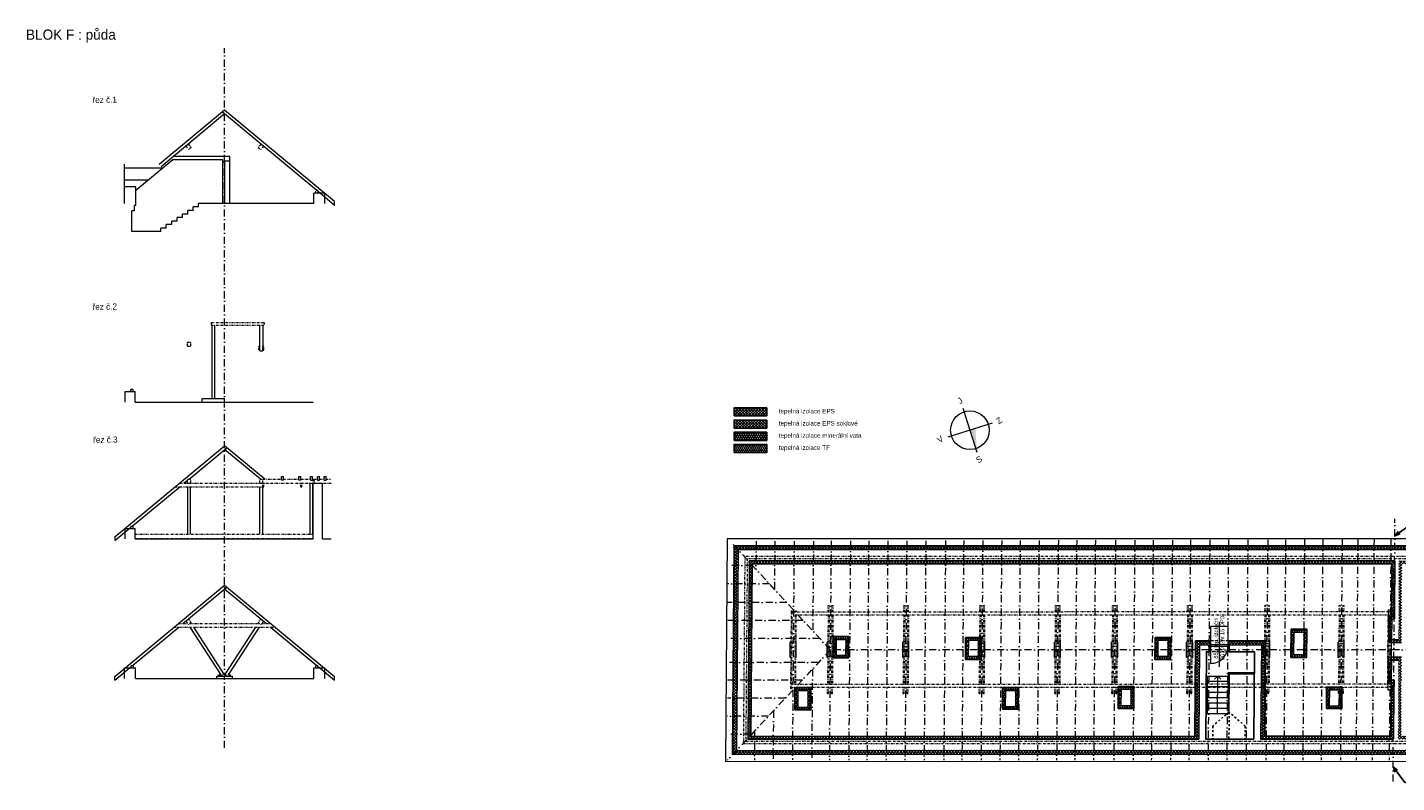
# Model space of a CAD drawing. Extents: x -12999 to 97696, y -101237 to -63774.
# Tile 1 of 2: x -12999 to 54367, y -100934 to -63774. Entities that reach past the tile are written whole.
import ezdxf

# ---------------------------------------------------------------- set-up
doc = ezdxf.new("R2010")
doc.units = 0
doc.header["$MEASUREMENT"] = 0
for name, pattern in [('DGN Style 2', [0.643626, 0.386175, -0.25745]), ('Čerchovaná', [670.277762, 352.777767, -176.388884, 0, -141.111112]), ('Čerchovaná se dvěma tečkami S', [250, 100, -40, 15, -40, 15, -40]), ('čárkovaná S', [200, 100, -100])]:
    doc.linetypes.add(name, pattern=pattern)
for name, color, linetype, lineweight in [('0_Číslo_pera__1', 7, 'Continuous', 15), ('2D VÝPLNĚ_Číslo_pera__2', 1, 'Continuous', 25), ('2D VÝPLNĚ_Číslo_pera__4', 91, 'Continuous', 13), ('2D ČÁRY_Číslo_pera__1', 7, 'Continuous', 15), ('2D ČÁRY_Číslo_pera__3', 150, 'Continuous', 13), ('blok I_pohled4_terén_Číslo_pera__4', 91, 'Continuous', 13), ('DESKY.STROPNÍ_Číslo_pera__1', 7, 'Continuous', 15), ('hřeben_Číslo_pera__1', 7, 'Continuous', 15), ('komín_Číslo_pera__1', 7, 'Continuous', 15), ('krokve_Číslo_pera__1', 7, 'Continuous', 15), ('popis_Číslo_pera__1', 7, 'Continuous', 15), ('POZNÁMKY.POPISKA_Číslo_pera__4', 91, 'Continuous', 13), ('POZNÁMKY.TEXT_Číslo_pera__4', 91, 'Continuous', 13), ('svislé konstrukce_Číslo_pera__1', 7, 'Continuous', 15), ('svislé konstrukce_Číslo_pera__2', 1, 'Continuous', 25), ('svislé konstrukce_Číslo_pera__3', 150, 'Continuous', 13), ('vodorovné konstrukce_Číslo_pera__1', 7, 'Continuous', 15), ('zdi_Číslo_pera__1', 7, 'Continuous', 15), ('zdi_Číslo_pera__2', 1, 'Continuous', 25), ('řez_Číslo_pera__1', 7, 'Continuous', 15), ('šikmé konstrukce_Číslo_pera__1', 7, 'Continuous', 15)]:
    doc.layers.add(name, color=color, linetype=linetype, lineweight=lineweight)
doc.layers.add('2D ČÁRY', color=7, linetype='Continuous')
doc.styles.add('GENERATED_STYLE_1', font='arial.ttf')
doc.styles.add('GENERATED_STYLE_2', font='txt')
doc.styles.add('GENERATED_STYLE_3', font='txt')
doc.styles.get("Standard").update_dxf_attribs({"font": 'txt', "bigfont": 'BIGFONT.SHX'})
doc.dimstyles.new('GENERATED_STYLE__3', dxfattribs={"dimtxt": 0.18, "dimasz": 273.6, "dimexe": 0.18, "dimexo": 0.0625, "dimgap": 0.09, "dimtad": 0, "dimtih": 1, "dimtoh": 1, "dimdec": 4, "dimzin": 0, "dimdsep": 46, "dimtxsty": 'Standard', "dimcen": 0.09, "dimadec": 0, "dimazin": 0, "dimtfac": 1, "dimtdec": 4, "dimtmove": 0, "dimatfit": 3, "dimldrblk": 'ARROWHEAD_3', "dimfxl": 0, "dimtolj": 1, "dimtzin": 0, "dimarcsym": 0})
pattern_1 = [(45, (0, 0), (-70.71068, 70.71068), []), (135, (0, 0), (70.71068, 70.71068), [])]
pattern_2 = [(60, (0, 0), (-86.60254, 50), []), (120, (0, 0), (86.60254, 50), [])]

# ---------------------------------------------------------------- blocks, each defined once
blk = doc.blocks.new('LINE_9981', base_point=(45548, -97541))
at = {"layer": '2D ČÁRY_Číslo_pera__3', "linetype": 'Continuous'}
for p, q in [((45563, -95691), (45411, -95840)), ((45548, -97541), (45563, -95691)), ((45563, -95691), (45711, -95843))]:
    blk.add_line(p, q, dxfattribs=at)
blk = doc.blocks.new('ARROWHEAD_3')
at = {"linetype": 'Continuous'}
blk.add_line((0, 0), (-1, 0), dxfattribs=at)
at = {"linetype": 'Continuous', "flags": 128}
blk.add_lwpolyline([(-1, 0.2679), (0, 0), (-1, -0.2679)], dxfattribs=at)

msp = doc.modelspace()

# ---------------------------------------------------------------- hatches: boundary and pattern name
at = {"layer": '2D VÝPLNĚ_Číslo_pera__4', "linetype": 'Continuous'}
h = msp.add_hatch(dxfattribs=at)
h.set_pattern_fill('TEPELNA_IZOLACE_EPS', color=8, style=0, pattern_type=2)
h.set_pattern_definition(pattern_1)
h.paths.add_polyline_path([(21691, -99547), (72327, -99535), (72384, -82525), (62192, -82495), (62142, -89276), (21774, -89276)], flags=0)
h.paths.add_polyline_path([(21892, -99347), (21972, -89476), (62341, -89476), (62390, -82695), (72183, -82724), (72128, -99335)], flags=0)
h = msp.add_hatch(dxfattribs=at)
h.set_pattern_fill('TEPELNA_IZOLACE_EPS', color=8, style=0, pattern_type=2)
h.set_pattern_definition(pattern_1)
h.paths.add_polyline_path([(21774, -82895), (23374, -82895), (23374, -82495), (21774, -82495)], flags=0)
h = msp.add_hatch(dxfattribs=at)
h.set_pattern_fill('TEPELNA_IZOLACE_PERIMETR', color=8, style=0, pattern_type=2)
h.set_pattern_definition(pattern_1)
h.paths.add_polyline_path([(21774, -83495), (23374, -83495), (23374, -83095), (21774, -83095)], flags=0)
h = msp.add_hatch(dxfattribs=at)
h.set_pattern_fill('TEPELNA_IZOLACE_EPS', color=8, style=0, pattern_type=2)
h.set_pattern_definition(pattern_1)
h.paths.add_polyline_path([(44477, -93952), (44439, -98652), (22588, -98657), (22657, -90166), (54138, -90166), (54118, -92769), (53987, -92769), (53976, -94039), (54606, -94039), (54618, -90166), (62976, -90166), (63025, -83387), (71541, -83412), (71490, -98645), (54590, -98649), (54603, -94769), (53970, -94769), (53960, -96039), (54099, -96039), (54079, -98649), (47879, -98651), (47917, -93951), (46075, -93951), (46075, -94151), (47715, -94151), (47678, -98791), (54218, -98789), (54240, -95900), (54101, -95899), (54109, -94909), (54463, -94909), (54450, -98789), (71630, -98785), (71681, -83273), (62886, -83247), (62837, -90026), (54479, -90026), (54466, -93899), (54117, -93899), (54125, -92909), (54257, -92910), (54279, -90026), (22518, -90026), (22447, -98797), (44638, -98792), (44675, -94152), (45205, -94151), (45205, -93951)], flags=0)
h = msp.add_hatch(dxfattribs=at)
h.set_pattern_fill('TEPELNA_IZOLACE_MINERÁL', color=8, style=0, pattern_type=2)
h.set_pattern_definition(pattern_2)
h.paths.add_polyline_path([(21774, -84095), (23374, -84095), (23374, -83695), (21774, -83695)], flags=0)
h = msp.add_hatch(dxfattribs=at)
h.set_pattern_fill('TEPELNA_IZOLACE_FENOL', color=8, style=0, pattern_type=2)
h.set_pattern_definition([(90, (0, 0), (-103.92305, 0), [60, -120]), (90, (-51.96, 90), (-103.92305, 0), [60, -120]), (150, (0, 60), (51.96152, 90), [60, -120]), (150, (-103.92, 60), (51.96152, 90), [60, -120]), (210, (0, 0), (-51.96152, 90), [60, -120]), (210, (-103.92, 0), (-51.96152, 90), [60, -120])])
h.paths.add_polyline_path([(21774, -84695), (23374, -84695), (23374, -84295), (21774, -84295)], flags=0)
h = msp.add_hatch(dxfattribs=at)
h.set_pattern_fill('TEPELNA_IZOLACE_MINERÁL', color=8, style=0, pattern_type=2)
h.set_pattern_definition(pattern_2)
h.paths.add_polyline_path([(49171, -93390), (49160, -94770), (49940, -94770), (49951, -93390)], flags=0)
h.paths.add_polyline_path([(49301, -94630), (49310, -93530), (49810, -93530), (49801, -94630)], flags=0)
h = msp.add_hatch(dxfattribs=at)
h.set_pattern_fill('TEPELNA_IZOLACE_MINERÁL', color=8, style=0, pattern_type=2)
h.set_pattern_definition(pattern_2)
h.paths.add_polyline_path([(26658, -93746), (26649, -94796), (27399, -94796), (27408, -93746)], flags=0)
h.paths.add_polyline_path([(26790, -94656), (26797, -93886), (27267, -93886), (27260, -94656)], flags=0)
h = msp.add_hatch(dxfattribs=at)
h.set_pattern_fill('TEPELNA_IZOLACE_MINERÁL', color=8, style=0, pattern_type=2)
h.set_pattern_definition(pattern_2)
h.paths.add_polyline_path([(33158, -93796), (33149, -94876), (33919, -94876), (33928, -93796)], flags=0)
h.paths.add_polyline_path([(33290, -94736), (33296, -93936), (33786, -93936), (33780, -94736)], flags=0)
h = msp.add_hatch(dxfattribs=at)
h.set_pattern_fill('TEPELNA_IZOLACE_MINERÁL', color=8, style=0, pattern_type=2)
h.set_pattern_definition(pattern_2)
h.paths.add_polyline_path([(42488, -93796), (42479, -94876), (43249, -94876), (43258, -93796)], flags=0)
h.paths.add_polyline_path([(42620, -94736), (42627, -93936), (43117, -93936), (43110, -94736)], flags=0)
h = msp.add_hatch(dxfattribs=at)
h.set_pattern_fill('TEPELNA_IZOLACE_MINERÁL', color=8, style=0, pattern_type=2)
h.set_pattern_definition(pattern_2)
h.paths.add_polyline_path([(24767, -96256), (24759, -97356), (25539, -97356), (25547, -96256)], flags=0)
h.paths.add_polyline_path([(24900, -97216), (24906, -96396), (25406, -96396), (25400, -97216)], flags=0)
h = msp.add_hatch(dxfattribs=at)
h.set_pattern_fill('TEPELNA_IZOLACE_MINERÁL', color=8, style=0, pattern_type=2)
h.set_pattern_definition(pattern_2)
h.paths.add_polyline_path([(34978, -96254), (34969, -97324), (35749, -97324), (35758, -96254)], flags=0)
h.paths.add_polyline_path([(35110, -97184), (35117, -96394), (35617, -96394), (35610, -97184)], flags=0)
h = msp.add_hatch(dxfattribs=at)
h.set_pattern_fill('TEPELNA_IZOLACE_MINERÁL', color=8, style=0, pattern_type=2)
h.set_pattern_definition(pattern_2)
h.paths.add_polyline_path([(40668, -96202), (40660, -97282), (41430, -97282), (41438, -96202)], flags=0)
h.paths.add_polyline_path([(40801, -97142), (40807, -96342), (41297, -96342), (41291, -97142)], flags=0)
h = msp.add_hatch(dxfattribs=at)
h.set_pattern_fill('TEPELNA_IZOLACE_MINERÁL', color=8, style=0, pattern_type=2)
h.set_pattern_definition(pattern_2)
h.paths.add_polyline_path([(50918, -96230), (50910, -97290), (51670, -97290), (51678, -96230)], flags=0)
h.paths.add_polyline_path([(51051, -97150), (51057, -96370), (51537, -96370), (51531, -97150)], flags=0)
at = {"layer": 'DESKY.STROPNÍ_Číslo_pera__1', "linetype": 'Continuous'}
msp.add_hatch(color=8, dxfattribs=at).paths.add_polyline_path([(33720, -84681), (33374, -83595), (33645, -83508)], flags=0)

# ---------------------------------------------------------------- linework, layer by layer
at = {"layer": '2D VÝPLNĚ_Číslo_pera__2', "color": 8, "linetype": 'Continuous', "flags": 128}
for points in [[(21774, -82895), (23374, -82895), (23374, -82495), (21774, -82495)], [(21774, -83495), (23374, -83495), (23374, -83095), (21774, -83095)], [(21774, -84095), (23374, -84095), (23374, -83695), (21774, -83695)], [(21774, -84695), (23374, -84695), (23374, -84295), (21774, -84295)]]:
    msp.add_lwpolyline(points, close=True, dxfattribs=at)
at = {"layer": '2D ČÁRY_Číslo_pera__1', "color": 8, "linetype": 'Čerchovaná'}
msp.add_line((54189, -100883), (54284, -87947), dxfattribs=at)
at = {"layer": '2D ČÁRY_Číslo_pera__1', "color": 8, "linetype": 'Continuous'}
for p, q in [((45205, -94151), (45205, -93951)), ((46075, -94151), (46075, -93951))]:
    msp.add_line(p, q, dxfattribs=at)
at = {"layer": '2D ČÁRY_Číslo_pera__1', "color": 8, "linetype": 'Continuous', "flags": 128}
msp.add_lwpolyline([(46075, -93951), (46075, -93251), (45205, -93251), (45205, -93951)], dxfattribs=at)
at = {"layer": '2D ČÁRY_Číslo_pera__3', "color": 8, "linetype": 'Continuous'}
for p, q in [((33027, -82508), (33720, -84681)), ((34460, -83248), (32287, -83941)), ((46073, -95531), (46073, -97541)), ((47364, -95531), (46073, -95531)), ((45053, -95691), (45038, -97541))]:
    msp.add_line(p, q, dxfattribs=at)
msp.add_circle((33374, -83595), 950, dxfattribs=at)
at = {"layer": 'blok I_pohled4_terén_Číslo_pera__4', "color": 8, "linetype": 'Continuous'}
msp.add_line((45641, -93019), (45638, -95236), dxfattribs=at)
at = {"layer": 'hřeben_Číslo_pera__1', "color": 8, "linetype": 'Čerchovaná'}
for p, q in [((-3293, -99230), (-3293, -64801)), ((67244, -94406), (26502, -94406))]:
    msp.add_line(p, q, dxfattribs=at)
at = {"layer": 'komín_Číslo_pera__1', "color": 8, "linetype": 'Continuous'}
for p, q in [((49310, -93530), (49301, -94630)), ((49310, -93530), (49810, -93530)), ((49810, -93530), (49801, -94630)), ((26797, -93886), (26790, -94656)), ((26797, -93886), (27267, -93886)), ((27267, -93886), (27260, -94656)), ((33296, -93936), (33290, -94736)), ((33786, -93936), (33296, -93936)), ((33786, -93936), (33780, -94736)), ((42627, -93936), (42620, -94736)), ((43117, -93936), (42627, -93936)), ((43117, -93936), (43110, -94736)), ((26790, -94656), (27260, -94656)), ((33780, -94736), (33290, -94736)), ((43110, -94736), (42620, -94736)), ((49301, -94630), (49801, -94630)), ((24906, -96396), (24900, -97216)), ((24906, -96396), (25406, -96396)), ((25406, -96396), (25400, -97216)), ((35117, -96394), (35110, -97184)), ((35117, -96394), (35617, -96394)), ((35617, -96394), (35610, -97184)), ((40807, -96342), (40801, -97142)), ((40807, -96342), (41297, -96342)), ((41297, -96342), (41291, -97142)), ((51057, -96370), (51051, -97150)), ((51057, -96370), (51537, -96370)), ((51537, -96370), (51531, -97150)), ((24900, -97216), (25400, -97216)), ((35110, -97184), (35610, -97184)), ((40801, -97142), (41291, -97142)), ((51051, -97150), (51531, -97150))]:
    msp.add_line(p, q, dxfattribs=at)
at = {"layer": 'krokve_Číslo_pera__1', "color": 8, "linetype": 'Continuous'}
for p, q in [((-3293, -67853), (-6509, -70525)), ((-3293, -68035), (-6420, -70633)), ((1244, -71805), (-3403, -67944)), ((2117, -72348), (-3293, -67853)), ((2117, -72530), (1307, -71857)), ((2117, -72530), (2117, -72348)), ((-8703, -88840), (-3293, -84364)), ((-5047, -85996), (-3183, -84455)), ((-1312, -85996), (-3293, -84365)), ((-1532, -85996), (-3293, -84546)), ((-5300, -86206), (-5119, -86057)), ((-498, -86056), (-498, -85876)), ((-498, -85876), (-398, -85876)), ((-398, -86056), (-498, -86056)), ((-398, -86056), (-398, -85876)), ((352, -86056), (352, -85876)), ((352, -85876), (452, -85876)), ((452, -86056), (352, -86056)), ((452, -86056), (452, -85876)), ((927, -86056), (927, -85876)), ((927, -85876), (1027, -85876)), ((927, -86056), (1027, -86056)), ((1027, -86056), (1027, -85876)), ((1267, -86056), (1267, -85876)), ((1267, -85876), (1367, -85876)), ((1267, -86056), (1367, -86056)), ((1367, -86056), (1367, -85876)), ((1607, -86056), (1607, -85876)), ((1607, -85876), (1707, -85876)), ((1607, -86056), (1707, -86056)), ((1707, -86056), (1707, -85876)), ((-7851, -88316), (-5506, -86376)), ((-8703, -89021), (-7913, -88368)), ((-8703, -88840), (-8703, -89021)), ((-8703, -95717), (-3293, -91222)), ((-5348, -93111), (-3184, -91313)), ((-3293, -91222), (2117, -95717)), ((-3293, -91404), (-1238, -93111)), ((-7831, -95174), (-5553, -93281)), ((-1034, -93281), (1244, -95174)), ((-8703, -95899), (-7893, -95226)), ((1307, -95226), (2117, -95899)), ((-8703, -95899), (-8703, -95717)), ((2117, -95899), (2117, -95717))]:
    msp.add_line(p, q, dxfattribs=at)
at = {"layer": 'krokve_Číslo_pera__1', "color": 8, "linetype": 'Čerchovaná'}
for p, q in [((26502, -94406), (21587, -89057)), ((22856, -89054), (22844, -90425)), ((23776, -89051), (23756, -91417)), ((24726, -89048), (24666, -96373)), ((25676, -89046), (25640, -93467)), ((26546, -89043), (26459, -99829)), ((27496, -89041), (27409, -99829)), ((28396, -89038), (28309, -99829)), ((29336, -89036), (29249, -99828)), ((30266, -89033), (30179, -99828)), ((31206, -89031), (31119, -99828)), ((32176, -89028), (32089, -99828)), ((33066, -89025), (32979, -99828)), ((34006, -89023), (33919, -99828)), ((34936, -89020), (34849, -99828)), ((35846, -89018), (35759, -99828)), ((36776, -89015), (36689, -99827)), ((37726, -89003), (37639, -99827)), ((38626, -89010), (38539, -99827)), ((39546, -89007), (39459, -99827)), ((40537, -89005), (40449, -99827)), ((41487, -89002), (41399, -99827)), ((42387, -89000), (42299, -99827)), ((43337, -88997), (43249, -99827)), ((44227, -88995), (44139, -99826)), ((45177, -88992), (45089, -99826)), ((46097, -88989), (46009, -99826)), ((47047, -88987), (46959, -99826)), ((48027, -88984), (47939, -99826)), ((48907, -88982), (48819, -99826)), ((49837, -88979), (49749, -99826)), ((50737, -88977), (50649, -99826)), ((51687, -88974), (51599, -99825)), ((52457, -88972), (52369, -99825)), ((53257, -88970), (53169, -99825)), ((54087, -88967), (54000, -99825)), ((22685, -90252), (21468, -90252)), ((23518, -91158), (21465, -91158)), ((24350, -92064), (21461, -92064)), ((25164, -92950), (21457, -92950)), ((25988, -93846), (21453, -93846)), ((26502, -94406), (21442, -99830)), ((25918, -95032), (21448, -95032)), ((25625, -95346), (25589, -99829)), ((25110, -95898), (21445, -95898)), ((24293, -96774), (21441, -96774)), ((24666, -96373), (24639, -99821)), ((23466, -97660), (21437, -97660)), ((23708, -97401), (23689, -99829)), ((22630, -98556), (21434, -98556)), ((22780, -98395), (22768, -99829))]:
    msp.add_line(p, q, dxfattribs=at)
at = {"layer": 'svislé konstrukce_Číslo_pera__1', "color": 8, "linetype": 'Continuous'}
for p, q in [((-3913, -82037), (-3913, -78429)), ((-3773, -82037), (-3773, -78429)), ((-1559, -79690), (-1559, -78429)), ((-1419, -78429), (-1419, -79690)), ((-1559, -79690), (-1419, -79690)), ((907, -88711), (907, -86206)), ((1047, -88711), (1047, -86206)), ((-5109, -88711), (-5109, -86376)), ((-4969, -88711), (-4969, -86376)), ((-1559, -88711), (-1559, -86376)), ((-1419, -88711), (-1419, -86376))]:
    msp.add_line(p, q, dxfattribs=at)
at = {"layer": 'svislé konstrukce_Číslo_pera__1', "color": 8, "linetype": 'Continuous', "flags": 128}
msp.add_lwpolyline([(21436, -88936), (21348, -99887), (72666, -99875), (72725, -82186), (61854, -82154), (61805, -88936)], close=True, dxfattribs=at)
at = {"layer": 'svislé konstrukce_Číslo_pera__2', "color": 8, "linetype": 'Continuous', "flags": 128}
for points in [[(21774, -89276), (21691, -99547), (72327, -99535), (72384, -82525), (62192, -82495), (62142, -89276)], [(49160, -94770), (49940, -94770), (49951, -93390), (49171, -93390)], [(26649, -94796), (27399, -94796), (27408, -93746), (26658, -93746)], [(33149, -94876), (33919, -94876), (33928, -93796), (33158, -93796)], [(42479, -94876), (43249, -94876), (43258, -93796), (42488, -93796)], [(24759, -97356), (25539, -97356), (25547, -96256), (24767, -96256)], [(34969, -97324), (35749, -97324), (35758, -96254), (34978, -96254)], [(40660, -97282), (41430, -97282), (41438, -96202), (40668, -96202)], [(50910, -97290), (51670, -97290), (51678, -96230), (50918, -96230)]]:
    msp.add_lwpolyline(points, close=True, dxfattribs=at)
msp.add_lwpolyline([(54606, -94039), (53976, -94039), (53987, -92769), (54118, -92769), (54138, -90166), (22657, -90166), (22588, -98657), (44439, -98652), (44477, -93952), (45205, -93951), (45205, -94151), (45145, -94151), (45142, -94491), (45012, -94491), (44978, -98794), (47338, -98791), (47372, -94491), (46135, -94491), (46135, -94151), (46075, -94151), (46075, -93951), (47917, -93951), (47879, -98651), (54079, -98649), (54099, -96039), (53960, -96039), (53970, -94769), (54603, -94769)], dxfattribs=at)
at = {"layer": 'svislé konstrukce_Číslo_pera__3', "color": 8, "linetype": 'Continuous', "flags": 128}
msp.add_lwpolyline([(45215, -94227), (45214, -95067, 0.415194), (46064, -94227)], format="xyb", dxfattribs=at)
at = {"layer": 'vodorovné konstrukce_Číslo_pera__1', "color": 8, "linetype": 'Čerchovaná se dvěma tečkami S'}
for p, q in [((-5202, -69621), (-5068, -69783)), ((-5079, -69519), (-4945, -69680)), ((-4945, -69680), (-5068, -69783)), ((-1508, -69519), (-1642, -69680)), ((-1642, -69680), (-1519, -69783)), ((-1385, -69621), (-1519, -69783)), ((1307, -71805), (1187, -71805)), ((1187, -71925), (1187, -71805)), ((1307, -71925), (1187, -71925)), ((1307, -71925), (1307, -71805)), ((-3963, -78289), (-1343, -78289)), ((-3963, -78289), (-3963, -78429)), ((-3963, -78429), (-1343, -78429)), ((-1343, -78289), (-1343, -78429)), ((-5119, -79467), (-5119, -79257)), ((-5119, -79257), (-4959, -79257)), ((-5119, -79467), (-4959, -79467)), ((-4959, -79467), (-4959, -79257)), ((-1609, -79637), (-1609, -79467)), ((-1609, -79467), (-1559, -79467)), ((-1559, -79637), (-1559, -79467)), ((-1419, -79637), (-1419, -79467)), ((-1419, -79467), (-1369, -79467)), ((-1369, -79637), (-1369, -79467)), ((-1609, -79637), (-1559, -79637)), ((-1419, -79637), (-1369, -79637)), ((-7913, -81577), (-7793, -81577)), ((-7913, -81697), (-7913, -81577)), ((-7913, -81697), (-7793, -81697)), ((-7793, -81697), (-7793, -81577)), ((-3913, -82037), (-3773, -82037)), ((-5520, -86206), (452, -86206)), ((-5119, -86206), (-5119, -85996)), ((-5119, -85996), (-4959, -85996)), ((-5119, -86206), (-4959, -86206)), ((-4959, -86206), (-4959, -85996)), ((-1569, -86206), (-1569, -85996)), ((-1569, -85996), (-1409, -85996)), ((-1569, -86206), (-1409, -86206)), ((-1419, -86376), (-1419, -86206)), ((-1409, -86206), (-1409, -85996)), ((-1409, -85996), (-498, -85996)), ((-1369, -86376), (-1369, -86206)), ((-398, -85996), (352, -85996)), ((452, -85996), (927, -85996)), ((452, -86376), (452, -86206)), ((452, -86206), (1057, -86206)), ((502, -86376), (502, -86206)), ((1027, -85996), (1057, -85996)), ((1057, -85996), (1057, -86206)), ((1107, -85996), (1107, -86206)), ((1107, -85996), (1267, -85996)), ((1107, -86206), (1944, -86206)), ((1367, -85996), (1607, -85996)), ((1707, -85996), (1944, -85996)), ((-5726, -86376), (-1419, -86376)), ((-1419, -86376), (-1369, -86376)), ((452, -86376), (502, -86376)), ((-7913, -88316), (-7793, -88316)), ((-7913, -88436), (-7913, -88316)), ((-7913, -88436), (-7793, -88436)), ((-7793, -88436), (-7793, -88316)), ((-7693, -88711), (1057, -88711)), ((-7693, -88921), (1057, -88921)), ((22299, -89806), (22225, -99017)), ((62459, -89806), (22299, -89806)), ((22418, -89926), (22346, -98897)), ((62578, -89926), (22418, -89926)), ((26397, -92526), (26398, -92226)), ((26398, -92226), (26448, -92226)), ((26447, -92526), (26448, -92226)), ((26587, -92526), (26588, -92226)), ((26588, -92226), (26638, -92226)), ((26637, -92526), (26638, -92226)), ((30117, -92525), (30118, -92225)), ((30118, -92225), (30168, -92225)), ((30167, -92525), (30168, -92225)), ((30307, -92525), (30308, -92225)), ((30308, -92225), (30358, -92225)), ((30357, -92525), (30358, -92225)), ((33857, -92524), (33858, -92224)), ((33858, -92224), (33908, -92224)), ((33907, -92524), (33908, -92224)), ((34047, -92524), (34048, -92224)), ((34048, -92224), (34098, -92224)), ((34097, -92524), (34098, -92224)), ((37577, -92523), (37578, -92223)), ((37578, -92223), (37628, -92223)), ((37627, -92523), (37628, -92223)), ((37767, -92523), (37768, -92223)), ((37768, -92223), (37818, -92223)), ((37817, -92523), (37818, -92223)), ((40387, -92523), (40388, -92223)), ((40388, -92223), (40438, -92222)), ((40437, -92522), (40438, -92222)), ((40577, -92522), (40578, -92222)), ((40578, -92222), (40628, -92222)), ((40627, -92522), (40628, -92222)), ((44077, -92522), (44078, -92222)), ((44078, -92222), (44128, -92222)), ((44127, -92522), (44128, -92222)), ((44267, -92522), (44268, -92222)), ((44268, -92222), (44318, -92222)), ((44317, -92522), (44318, -92222)), ((47878, -92521), (47879, -92221)), ((47879, -92221), (47929, -92221)), ((47928, -92521), (47929, -92221)), ((48068, -92521), (48069, -92221)), ((48069, -92221), (48119, -92221)), ((48118, -92521), (48119, -92221)), ((51538, -92520), (51539, -92220)), ((51539, -92220), (51589, -92220)), ((51588, -92520), (51589, -92220)), ((51728, -92520), (51729, -92220)), ((51729, -92220), (51779, -92220)), ((51778, -92520), (51779, -92220)), ((-5079, -92887), (-4945, -93049)), ((-1508, -92887), (-1642, -93049)), ((24578, -92476), (24547, -96296)), ((24578, -92476), (24628, -92476)), ((24618, -92526), (24587, -96246)), ((24618, -92526), (54259, -92519)), ((24628, -92476), (24628, -92526)), ((24776, -92686), (24749, -96086)), ((24768, -92476), (24818, -92476)), ((24768, -92476), (24768, -92526)), ((24776, -92686), (54258, -92679)), ((24816, -92686), (24789, -96086)), ((24818, -92477), (24818, -92527)), ((26396, -92685), (26369, -96085)), ((26446, -92686), (26419, -96086)), ((26586, -92686), (26559, -96086)), ((26636, -92686), (26609, -96086)), ((30116, -92684), (30089, -96084)), ((30166, -92685), (30139, -96085)), ((30306, -92685), (30279, -96085)), ((30356, -92685), (30329, -96085)), ((33857, -92684), (33829, -96084)), ((33907, -92684), (33879, -96084)), ((34047, -92684), (34019, -96084)), ((34097, -92684), (34069, -96084)), ((37577, -92683), (37549, -96083)), ((37627, -92683), (37599, -96083)), ((37767, -92683), (37739, -96083)), ((37817, -92683), (37789, -96083)), ((40387, -92683), (40359, -96083)), ((40437, -92682), (40409, -96082)), ((40577, -92682), (40549, -96082)), ((40627, -92682), (40599, -96082)), ((44077, -92682), (44049, -96082)), ((44127, -92682), (44099, -96082)), ((44267, -92682), (44239, -96082)), ((44317, -92682), (44289, -96082)), ((47877, -92681), (47850, -96081)), ((47927, -92681), (47900, -96081)), ((48067, -92681), (48040, -96081)), ((48117, -92681), (48090, -96081)), ((51537, -92680), (51510, -96080)), ((51587, -92680), (51560, -96080)), ((51727, -92680), (51700, -96080)), ((51777, -92680), (51750, -96080)), ((53937, -92679), (53910, -96079)), ((53987, -92679), (53960, -96079)), ((54258, -92679), (54259, -92519)), ((-5772, -93281), (-815, -93281)), ((-5567, -93111), (-5101, -93111)), ((-5202, -92990), (-5068, -93151)), ((-4945, -93049), (-5068, -93151)), ((-5020, -93111), (-1567, -93111)), ((-1642, -93049), (-1519, -93151)), ((-1385, -92990), (-1519, -93151)), ((-1486, -93111), (-1019, -93111)), ((26575, -94111), (26435, -94111)), ((30295, -94111), (30155, -94111)), ((34035, -94111), (33895, -94111)), ((37755, -94111), (37615, -94111)), ((40565, -94111), (40425, -94111)), ((44255, -94111), (44115, -94111)), ((48056, -94111), (47915, -94111)), ((51716, -94111), (51576, -94111)), ((26570, -94701), (26430, -94701)), ((30290, -94701), (30150, -94701)), ((34030, -94701), (33890, -94701)), ((37750, -94701), (37610, -94701)), ((40560, -94701), (40420, -94701)), ((44251, -94701), (44111, -94701)), ((48051, -94701), (47911, -94701)), ((51711, -94701), (51571, -94701)), ((-7893, -95174), (-7773, -95174)), ((-7893, -95294), (-7893, -95174)), ((-7893, -95294), (-7773, -95294)), ((-7773, -95294), (-7773, -95174)), ((-3588, -95624), (-2998, -95624)), ((-3588, -95704), (-3588, -95624)), ((-2998, -95704), (-2998, -95624)), ((1187, -95174), (1307, -95174)), ((1187, -95294), (1187, -95174)), ((1187, -95294), (1307, -95294)), ((1307, -95294), (1307, -95174)), ((-3588, -95704), (-2998, -95704)), ((24547, -96296), (24597, -96296)), ((24587, -96246), (54238, -96239)), ((24597, -96246), (24597, -96296)), ((24737, -96246), (24737, -96298)), ((24737, -96298), (24787, -96298)), ((24749, -96086), (54239, -96079)), ((24787, -96246), (24787, -96298)), ((26367, -96545), (26368, -96245)), ((26417, -96545), (26418, -96245)), ((26557, -96545), (26558, -96245)), ((26607, -96545), (26608, -96245)), ((30087, -96544), (30088, -96244)), ((30137, -96544), (30138, -96244)), ((30277, -96544), (30278, -96244)), ((30327, -96544), (30328, -96244)), ((33828, -96544), (33829, -96244)), ((33878, -96544), (33879, -96244)), ((34018, -96544), (34019, -96244)), ((34068, -96544), (34069, -96244)), ((37548, -96543), (37549, -96243)), ((37598, -96543), (37599, -96243)), ((37738, -96543), (37739, -96243)), ((37788, -96543), (37789, -96243)), ((40358, -96543), (40359, -96243)), ((40408, -96542), (40409, -96242)), ((40548, -96542), (40549, -96242)), ((40598, -96542), (40599, -96242)), ((44048, -96542), (44049, -96242)), ((44098, -96542), (44099, -96242)), ((44238, -96542), (44239, -96242)), ((44288, -96542), (44289, -96242)), ((47848, -96541), (47849, -96241)), ((47898, -96541), (47899, -96241)), ((48038, -96541), (48039, -96241)), ((48088, -96541), (48089, -96241)), ((51508, -96540), (51509, -96240)), ((51558, -96540), (51559, -96240)), ((51698, -96540), (51699, -96240)), ((51748, -96540), (51749, -96240)), ((54238, -96239), (54239, -96079)), ((26367, -96545), (26417, -96545)), ((26557, -96545), (26607, -96545)), ((30087, -96544), (30137, -96544)), ((30277, -96544), (30327, -96544)), ((33828, -96544), (33878, -96544)), ((34018, -96544), (34068, -96544)), ((37548, -96543), (37598, -96543)), ((37738, -96543), (37788, -96543)), ((40358, -96543), (40408, -96542)), ((40548, -96542), (40598, -96542)), ((44048, -96542), (44098, -96542)), ((44238, -96542), (44288, -96542)), ((47848, -96541), (47898, -96541)), ((48038, -96541), (48088, -96541)), ((51508, -96540), (51558, -96540)), ((51698, -96540), (51748, -96540)), ((22225, -99017), (71592, -99005)), ((22346, -98897), (71473, -98885))]:
    msp.add_line(p, q, dxfattribs=at)
at = {"layer": 'zdi_Číslo_pera__1', "color": 8, "linetype": 'Continuous'}
for p, q in [((-8223, -70705), (-8223, -70511)), ((-6344, -70705), (-8223, -70705)), ((-8223, -71615), (-8223, -70705)), ((-5838, -70285), (-7658, -71797)), ((-3378, -70285), (-5838, -70285)), ((-3038, -70125), (-5809, -70125)), ((-3378, -70415), (-3378, -70285)), ((-3278, -70415), (-3378, -70415)), ((-3378, -72435), (-3378, -70415)), ((-3278, -70415), (-3278, -70355)), ((-3038, -70355), (-3278, -70355)), ((-3278, -72435), (-3278, -70415)), ((-3038, -70355), (-3038, -70125)), ((-3038, -72435), (-3038, -70355)), ((-7042, -71285), (-8223, -71285)), ((-8223, -72435), (-8223, -71615)), ((-7658, -71615), (-8223, -71615)), ((-7658, -72535), (-7658, -71615)), ((1087, -72435), (1087, -71925)), ((1637, -71925), (1087, -71925)), ((1637, -72435), (1637, -71925)), ((-7728, -72805), (-7728, -72535)), ((-7658, -72535), (-7728, -72535)), ((-4844, -72783), (-4844, -72609)), ((-4578, -72609), (-4844, -72609)), ((1087, -72435), (-4578, -72435)), ((-4578, -72609), (-4578, -72435)), ((-7868, -73825), (-7868, -72805)), ((-7728, -72805), (-7868, -72805)), ((-5900, -73479), (-5900, -73305)), ((-5636, -73305), (-5900, -73305)), ((-5636, -73305), (-5636, -73131)), ((-5372, -73131), (-5636, -73131)), ((-5372, -73131), (-5372, -72957)), ((-5108, -72957), (-5372, -72957)), ((-5108, -72957), (-5108, -72783)), ((-4844, -72783), (-5108, -72783)), ((-6428, -73825), (-7868, -73825)), ((-6428, -73825), (-6428, -73653)), ((-6164, -73653), (-6428, -73653)), ((-6164, -73653), (-6164, -73479)), ((-5900, -73479), (-6164, -73479)), ((-8193, -82207), (-8193, -81697)), ((-8193, -81697), (-7693, -81697)), ((-7693, -82207), (-7693, -81697)), ((-4393, -82207), (-4393, -82037)), ((-4393, -82037), (-3293, -82037)), ((-3293, -82207), (-3293, -82037)), ((-7693, -82207), (1057, -82207)), ((1057, -88946), (1057, -86206)), ((1057, -86206), (1527, -86206)), ((1527, -88946), (1527, -86206)), ((-8193, -88946), (-8193, -88436)), ((-8193, -88436), (-7693, -88436)), ((-7693, -88946), (-7693, -88436)), ((-7693, -88946), (1057, -88946)), ((1527, -88946), (1944, -88946)), ((21972, -89476), (21892, -99347)), ((62341, -89476), (21972, -89476)), ((22518, -90026), (22447, -98797)), ((54279, -90026), (22518, -90026)), ((54279, -90026), (54259, -92429)), ((53959, -92429), (53955, -92909)), ((53955, -92909), (54125, -92909)), ((53959, -92429), (54259, -92429)), ((54125, -92909), (54117, -93899)), ((24532, -94786), (24532, -94026)), ((24565, -94026), (24532, -94026)), ((24832, -94026), (24805, -94026)), ((24832, -94786), (24832, -94026)), ((26352, -94786), (26352, -94026)), ((26385, -94026), (26352, -94026)), ((26652, -94026), (26625, -94026)), ((26652, -94786), (26652, -94026)), ((30073, -94786), (30073, -94026)), ((30106, -94026), (30073, -94026)), ((30373, -94026), (30346, -94026)), ((30373, -94786), (30373, -94026)), ((33813, -94786), (33813, -94026)), ((33846, -94026), (33813, -94026)), ((34113, -94026), (34086, -94026)), ((34113, -94786), (34113, -94026)), ((37533, -94786), (37533, -94026)), ((37566, -94026), (37533, -94026)), ((37833, -94026), (37806, -94026)), ((37833, -94786), (37833, -94026)), ((40343, -94786), (40343, -94026)), ((40376, -94026), (40343, -94026)), ((40643, -94026), (40616, -94026)), ((40643, -94786), (40643, -94026)), ((44033, -94786), (44033, -94026)), ((44066, -94026), (44033, -94026)), ((44333, -94026), (44306, -94026)), ((44333, -94786), (44333, -94026)), ((44675, -94152), (44638, -98792)), ((44675, -94152), (45145, -94151)), ((45145, -94151), (45142, -94491)), ((45145, -94227), (46133, -94227)), ((45215, -94151), (45214, -94227)), ((46065, -94151), (46064, -94227)), ((46135, -94151), (47715, -94151)), ((46135, -94151), (46135, -94491)), ((47715, -94151), (47678, -98791)), ((47833, -94786), (47833, -94026)), ((47866, -94026), (47833, -94026)), ((48133, -94026), (48106, -94026)), ((48133, -94786), (48133, -94026)), ((51493, -94786), (51493, -94026)), ((51526, -94026), (51493, -94026)), ((51793, -94026), (51766, -94026)), ((51793, -94786), (51793, -94026)), ((54117, -93899), (54466, -93899)), ((24559, -94786), (24532, -94786)), ((24832, -94786), (24799, -94786)), ((26379, -94786), (26352, -94786)), ((26652, -94786), (26619, -94786)), ((30099, -94786), (30073, -94786)), ((30373, -94786), (30339, -94786)), ((33840, -94786), (33813, -94786)), ((34113, -94786), (34080, -94786)), ((37560, -94786), (37533, -94786)), ((37833, -94786), (37800, -94786)), ((40370, -94786), (40343, -94786)), ((40643, -94786), (40610, -94786)), ((44060, -94786), (44033, -94786)), ((44333, -94786), (44300, -94786)), ((45012, -94491), (44978, -98794)), ((45012, -94491), (45142, -94491)), ((46135, -94491), (47372, -94491)), ((47372, -94491), (47338, -98791)), ((47860, -94786), (47833, -94786)), ((48133, -94786), (48100, -94786)), ((51520, -94786), (51493, -94786)), ((51793, -94786), (51760, -94786)), ((54109, -94909), (54101, -95899)), ((54109, -94909), (54463, -94909)), ((-8223, -95804), (-8223, -95294)), ((-8223, -95294), (-7673, -95294)), ((-7673, -95804), (-7673, -95294)), ((1087, -95804), (1087, -95294)), ((1087, -95294), (1637, -95294)), ((1637, -95804), (1637, -95294)), ((46124, -95581), (46108, -97541)), ((46124, -95581), (47363, -95581)), ((-7673, -95804), (1087, -95804)), ((-3673, -95804), (-3673, -95704)), ((-3673, -95704), (-2913, -95704)), ((-2913, -95804), (-2913, -95704)), ((44987, -95945), (46107, -95945)), ((44987, -96211), (46107, -96211)), ((45003, -95691), (46123, -95691)), ((53931, -95899), (53927, -96369)), ((53931, -95899), (54101, -95899)), ((44987, -96477), (46107, -96477)), ((44987, -96743), (46108, -96743)), ((53927, -96369), (54237, -96369)), ((54237, -96369), (54218, -98789)), ((44988, -97009), (46108, -97009)), ((44988, -97275), (46108, -97275)), ((44988, -97541), (46108, -97541)), ((22447, -98797), (44638, -98792)), ((44978, -98791), (47338, -98791)), ((47678, -98791), (54218, -98789)), ((21892, -99347), (72128, -99335))]:
    msp.add_line(p, q, dxfattribs=at)
at = {"layer": 'zdi_Číslo_pera__1', "color": 8, "linetype": 'DGN Style 2'}
for p, q in [((54257, -92910), (54125, -92909)), ((54259, -92429), (54257, -92910)), ((46135, -94151), (45145, -94151)), ((54109, -94909), (54117, -93899)), ((54240, -95900), (54101, -95899)), ((54240, -95900), (54237, -96369))]:
    msp.add_line(p, q, dxfattribs=at)
at = {"layer": 'zdi_Číslo_pera__1', "color": 8, "linetype": 'Čerchovaná se dvěma tečkami S'}
for p, q in [((46075, -93951), (45205, -93951)), ((46135, -94491), (45142, -94491))]:
    msp.add_line(p, q, dxfattribs=at)
at = {"layer": 'zdi_Číslo_pera__2', "color": 8, "linetype": 'čárkovaná S'}
for p, q in [((46128, -97461), (45323, -98151)), ((46128, -97461), (46118, -98791)), ((46923, -98151), (46128, -97461)), ((45323, -98151), (45318, -98797)), ((46923, -98151), (46918, -98785))]:
    msp.add_line(p, q, dxfattribs=at)
at = {"layer": 'šikmé konstrukce_Číslo_pera__1', "color": 8, "linetype": 'Continuous'}
for p, q in [((-3460, -95624), (-4983, -93281)), ((-4927, -93111), (-4959, -93061)), ((-3293, -95624), (-4816, -93281)), ((-1770, -93281), (-3293, -95624)), ((-1603, -93281), (-3126, -95624)), ((-1627, -93061), (-1660, -93111))]:
    msp.add_line(p, q, dxfattribs=at)

# ---------------------------------------------------------------- block references
at = {"layer": '2D ČÁRY', "color": 8, "linetype": 'Continuous'}
msp.add_blockref('LINE_9981', (45548, -97541), dxfattribs=at)

# ---------------------------------------------------------------- texts
at = {"layer": '0_Číslo_pera__1', "color": 8, "linetype": 'Continuous', "char_height": 300, "attachment_point": 4, "rotation": 34.30188, "style": 'GENERATED_STYLE_3'}
for s, insert in [('{J}', (32809, -82198)), ('{Z}', (34709, -83189)), ('{V}', (31802, -84120)), ('{S}', (33716, -85111))]:
    msp.add_mtext(s, dxfattribs=dict(at, insert=insert))
at = {"layer": 'popis_Číslo_pera__1', "color": 8, "linetype": 'Continuous', "insert": (-13068, -64531), "char_height": 500, "attachment_point": 7, "style": 'GENERATED_STYLE_2'}
msp.add_mtext('{BLOK F : půda}', dxfattribs=at)
at = {"layer": 'POZNÁMKY.TEXT_Číslo_pera__4', "color": 8, "linetype": 'Continuous', "insert": (23974, -82545), "char_height": 220, "attachment_point": 1, "line_spacing_factor": 1.634061, "style": 'GENERATED_STYLE_1'}
msp.add_mtext('{tepelná izolace EPS\\Ptepelná izolace EPS soklové\\Ptepelná izolace minerální vata\\Ptepelná izolace TF}', dxfattribs=at)
at = {"layer": 'POZNÁMKY.TEXT_Číslo_pera__4', "color": 8, "linetype": 'Continuous', "insert": (45889, -93820), "char_height": 200, "attachment_point": 8, "rotation": 89.91764, "line_spacing_factor": 0.937873, "style": 'GENERATED_STYLE_1'}
msp.add_mtext('{850^Itep. izolační\\P2010^IEW 15 DP3}', dxfattribs=at)
at = {"layer": 'řez_Číslo_pera__1', "color": 8, "linetype": 'Continuous', "char_height": 300, "attachment_point": 7, "rotation": 0.88432, "style": 'GENERATED_STYLE_2'}
for s, insert in [('{řez č.1}', (-9794, -67501)), ('{řez č.2}', (-9794, -77678)), ('{řez č.3}', (-9761, -84227))]:
    msp.add_mtext(s, dxfattribs=dict(at, insert=insert))

# ---------------------------------------------------------------- leaders
at = {"layer": 'POZNÁMKY.POPISKA_Číslo_pera__4', "color": 8, "linetype": 'Continuous', "annotation_type": 0, "has_hookline": 1, "hookline_direction": 0, "text_width": 2947}
for points in [[(54278, -88796), (54855, -88381), (55345, -88381)], [(54195, -100151), (54772, -100934), (55262, -100934)]]:
    msp.add_leader(points, dimstyle='GENERATED_STYLE__3', dxfattribs=at)

doc.saveas('drawing.dxf')
